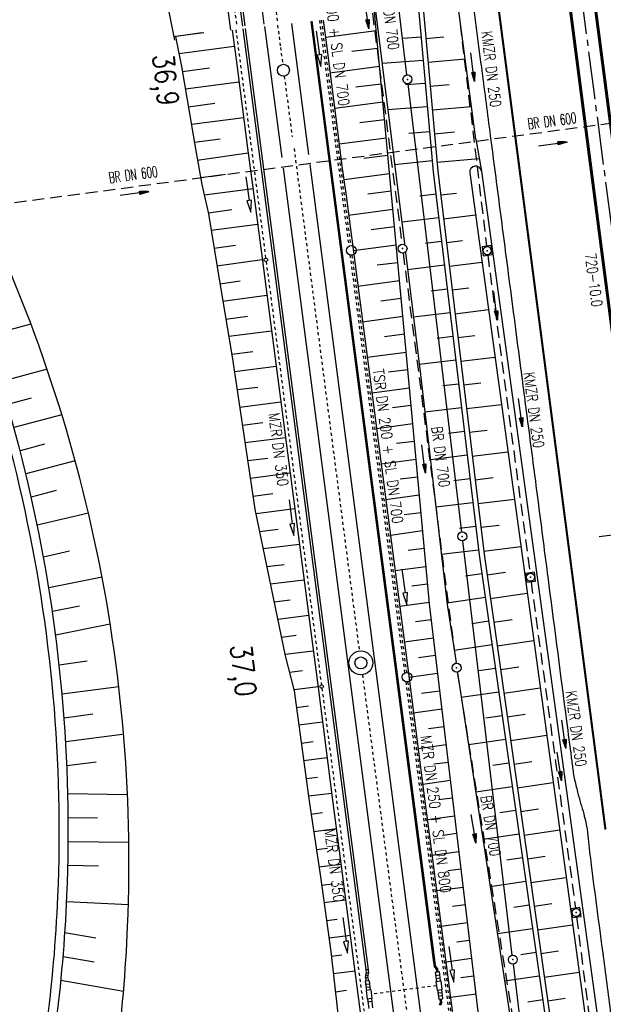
# Model space of a CAD drawing. Extents: x 446005 to 446745, y 447032 to 448234.
# Tile 115 of 127: x 446275 to 446372, y 447670 to 447835. Entities that reach past the tile are written whole.
import ezdxf
from ezdxf.enums import TextEntityAlignment as Align

# ---------------------------------------------------------------- set-up
doc = ezdxf.new("R2010")
doc.units = 0
doc.header["$LTSCALE"] = 2
doc.header["$MEASUREMENT"] = 0
for name, pattern in [('ACAD_ISO03W100', [0.5, 0.25, -0.25]), ('ACAD_ISO10W100W', [0.5, 0.25, -0.25]), ('ACHSE', [5.5, 4, -0.5, 0.5, -0.5]), ('AUSGEZOGEN', [0]), ('EINAUSFÄDELUNG', [3.5, 2.5, -1]), ('GESTRICH-X2', [1.5, 1, -0.5]), ('STRICHLINIEX2', [0.5, 0.25, -0.25])]:
    doc.linetypes.add(name, pattern=pattern)
doc.layers.get('0').update_dxf_attribs({"linetype": 'AUSGEZOGEN'})
for name, color, linetype in [('200-GRENZL-BAB', 7, 'AUSGEZOGEN'), ('200-GRENZP-BAB', 7, 'AUSGEZOGEN'), ('ACHSETOP', 250, 'ACHSE'), ('BOESCHG', 250, 'AUSGEZOGEN'), ('DB-Bahnachse', 7, 'CONTINUOUS'), ('DB-Boeschungen', 15, 'CONTINUOUS'), ('DB-Böschungen', 15, 'CONTINUOUS'), ('DB-Gleisachse', 7, 'CONTINUOUS'), ('DB-Kabelanlagen', 15, 'CONTINUOUS'), ('DB-Strasse', 15, 'CONTINUOUS'), ('DB-Tiefenentwässerung', 15, 'CONTINUOUS'), ('DURCHL', 200, 'GESTRICH-X2'), ('EINAUSF', 250, 'EINAUSFÄDELUNG'), ('FBRTOP', 250, 'AUSGEZOGEN'), ('KANAL', 7, 'GESTRICH-X2'), ('LAERMWAND', 1, 'AUSGEZOGEN'), ('MULDE', 250, 'AUSGEZOGEN'), ('Netzknoten_PKT-NR', 7, 'CONTINUOUS'), ('NZ', 250, 'AUSGEZOGEN'), ('PFEIL', 7, 'CONTINUOUS'), ('PFEILTOP', 200, 'AUSGEZOGEN'), ('SCHSYMBOL', 200, 'AUSGEZOGEN'), ('TEXTO', 4, 'CONTINUOUS')]:
    doc.layers.add(name, color=color, linetype=linetype)
doc.styles.add('ROMANS', font='romans.shx', dxfattribs={"width": 0.8})

# ---------------------------------------------------------------- blocks, each defined once
blk = doc.blocks.new('20')
blk.add_lwpolyline([(-0.75, -0.75), (0.75, -0.75), (0.75, 0.75), (-0.75, 0.75)], close=True)
blk.add_circle((0, 0), 0.676)
blk.add_point((0, 0))
blk = doc.blocks.new('GST')
at = {"color": 0}
blk.add_circle((0, 0), 0.75, dxfattribs=at)
blk.add_point((0, 0), dxfattribs=at)
blk = doc.blocks.new('10')
blk.add_blockref('GST', (0, 0))
blk = doc.blocks.new('PFEIL2')
at = {"color": 0}
for p, q in [((0.88, 0), (-2.4, -0.01)), ((0.88, -0.27), (0.88, 0.28)), ((0.88, 0.28), (2.43, 0.01)), ((0.91, 0.27), (0.88, 0.26)), ((0.97, 0.26), (0.88, 0.25)), ((1.02, 0.25), (0.88, 0.23)), ((1.07, 0.24), (0.88, 0.21)), ((1.13, 0.23), (0.88, 0.19)), ((1.18, 0.22), (0.88, 0.17)), ((1.24, 0.21), (0.88, 0.15)), ((1.29, 0.21), (0.88, 0.14)), ((1.34, 0.2), (0.88, 0.12)), ((1.4, 0.19), (0.88, 0.1)), ((1.45, 0.18), (0.88, 0.08)), ((1.51, 0.17), (0.88, 0.06)), ((1.56, 0.16), (0.88, 0.04)), ((1.61, 0.15), (0.88, 0.02)), ((1.67, 0.14), (0.88, 0.01)), ((1.72, 0.13), (0.88, -0.01)), ((1.78, 0.12), (0.88, -0.03)), ((1.83, 0.11), (0.88, -0.05)), ((1.88, 0.1), (0.88, -0.07)), ((1.94, 0.09), (0.88, -0.09)), ((2.05, 0.08), (0.88, -0.12)), ((1.99, 0.08), (0.88, -0.11)), ((2.1, 0.07), (0.88, -0.14)), ((2.15, 0.06), (0.88, -0.16)), ((2.21, 0.05), (0.88, -0.18)), ((2.26, 0.04), (0.88, -0.2)), ((2.32, 0.03), (0.88, -0.22)), ((2.37, 0.02), (0.88, -0.23)), ((2.42, 0.01), (0.88, -0.25)), ((2.43, 0.01), (0.88, -0.27))]:
    blk.add_line(p, q, dxfattribs=at)

msp = doc.modelspace()

# ---------------------------------------------------------------- linework, layer by layer
at = {"layer": '200-GRENZL-BAB', "flags": 128}
for points in [[(446339.58, 447825.86), (446333.64, 447875.53)], [(446348.74, 447749.38), (446339.76, 447824.37)], [(446357.21, 447678.57), (446348.92, 447747.89)], [(446360.68, 447649.65), (446357.39, 447677.08)]]:
    msp.add_lwpolyline(points, dxfattribs=at)
at = {"layer": 'ACHSETOP'}
msp.add_line((446358.62, 447917), (446377.98, 447768.26), dxfattribs=at)
at = {"layer": 'BOESCHG'}
for p, q in [((446341.94, 447832.16), (446338.9, 447831.94)), ((446342.76, 447831.96), (446345.78, 447832.23)), ((446342.29, 447828.26), (446335.42, 447827.77)), ((446343.12, 447827.97), (446349.34, 447828.54)), ((446342.64, 447824.44), (446339.34, 447824.21)), ((446343.48, 447823.99), (446346.67, 447824.28)), ((446342.99, 447820.54), (446336.38, 447819.99)), ((446343.84, 447820.01), (446350.39, 447820.6)), ((446343.37, 447816.34), (446339.9, 447816.07)), ((446344.2, 447816.02), (446347.56, 447816.33)), ((446343.81, 447811.48), (446337.52, 447810.82)), ((446344.63, 447811.26), (446351.62, 447811.89)), ((446341.71, 447805.65), (446344.42, 447805.97)), ((446345.25, 447805.77), (446347.88, 447806.09)), ((446338.7, 447801.26), (446344.89, 447802)), ((446345.72, 447801.8), (446351.06, 447802.44)), ((446342.68, 447797.71), (446345.37, 447798.03)), ((446346.2, 447797.83), (446348.9, 447798.15)), ((446339.69, 447793.32), (446345.85, 447794.06)), ((446346.68, 447793.86), (446352.14, 447794.51)), ((446343.65, 447789.76), (446346.33, 447790.09)), ((446347.16, 447789.88), (446349.92, 447790.22)), ((446340.67, 447785.38), (446346.81, 447786.12)), ((446347.63, 447785.91), (446353.23, 447786.59)), ((446344.62, 447781.82), (446347.28, 447782.14)), ((446348.11, 447781.94), (446350.94, 447782.28)), ((446348.59, 447777.97), (446354.31, 447778.66)), ((446341.65, 447777.44), (446347.76, 447778.17)), ((446345.58, 447773.88), (446348.24, 447774.2)), ((446349.07, 447774), (446351.96, 447774.35)), ((446342.58, 447769.49), (446348.72, 447770.23)), ((446349.55, 447770.03), (446355.4, 447770.73)), ((446346.52, 447765.94), (446349.19, 447766.26)), ((446350.02, 447766.06), (446352.98, 447766.41)), ((446343.5, 447761.54), (446349.67, 447762.29)), ((446350.5, 447762.08), (446356.48, 447762.8)), ((446347.45, 447757.99), (446350.15, 447758.32)), ((446350.98, 447758.11), (446354, 447758.48)), ((446344.42, 447753.6), (446350.63, 447754.34)), ((446351.46, 447754.14), (446357.57, 447754.88)), ((446351.93, 447750.17), (446355.02, 447750.54)), ((446348.39, 447750.05), (446351.1, 447750.37)), ((446345.33, 447745.65), (446351.58, 447746.4)), ((446352.41, 447746.2), (446358.65, 447746.95)), ((446349.37, 447742.03), (446352.13, 447742.42)), ((446352.96, 447742.24), (446356.07, 447742.68)), ((446353.53, 447738.28), (446359.72, 447739.16)), ((446346.27, 447737.55), (446352.7, 447738.46)), ((446350.46, 447734.1), (446353.26, 447734.5)), ((446354.09, 447734.32), (446357.18, 447734.76)), ((446354.66, 447730.36), (446360.8, 447731.23)), ((446347.47, 447729.64), (446353.82, 447730.54)), ((446351.63, 447726.19), (446354.39, 447726.58)), ((446355.22, 447726.4), (446358.28, 447726.83)), ((446348.68, 447721.73), (446354.95, 447722.62)), ((446355.79, 447722.44), (446361.89, 447723.31)), ((446352.8, 447718.27), (446355.52, 447718.66)), ((446356.35, 447718.48), (446359.39, 447718.91)), ((446349.88, 447713.82), (446356.08, 447714.7)), ((446356.92, 447714.52), (446362.97, 447715.38)), ((446357.48, 447710.56), (446360.5, 447710.99)), ((446353.97, 447710.36), (446356.65, 447710.74)), ((446351.09, 447705.91), (446357.21, 447706.78)), ((446358.05, 447706.6), (446364.06, 447707.46)), ((446355.13, 447702.45), (446357.78, 447702.82)), ((446358.61, 447702.64), (446361.61, 447703.07)), ((446359.18, 447698.68), (446365.14, 447699.53)), ((446352.3, 447698), (446358.34, 447698.86)), ((446356.3, 447694.53), (446358.91, 447694.9)), ((446359.74, 447694.72), (446362.71, 447695.14)), ((446360.31, 447690.76), (446366.23, 447691.6)), ((446353.51, 447690.09), (446359.47, 447690.94)), ((446357.47, 447686.62), (446360.04, 447686.98)), ((446360.87, 447686.8), (446363.82, 447687.22)), ((446354.72, 447682.18), (446360.6, 447683.02)), ((446361.43, 447682.84), (446367.31, 447683.68)), ((446358.64, 447678.7), (446361.17, 447679.06)), ((446362, 447678.88), (446364.93, 447679.3)), ((446355.93, 447674.28), (446361.73, 447675.1)), ((446362.56, 447674.92), (446368.4, 447675.75)), ((446359.81, 447670.79), (446362.3, 447671.14)), ((446363.13, 447670.96), (446366.04, 447671.37))]:
    msp.add_line(p, q, dxfattribs=at)
at = {"layer": 'BOESCHG', "flags": 128}
for points in [[(446324.89, 447930.07), (446331.04, 447906.88), (446339.26, 447850.56), (446341.33, 447838.88), (446343.97, 447809.65)], [(446358.88, 447618.86), (446351.55, 447668.71), (446343.33, 447737.39), (446339.85, 447775.33), (446333.6, 447842.44)]]:
    msp.add_lwpolyline(points, dxfattribs=at)
at = {"layer": 'BOESCHG'}
for points in [[(446324.89, 447930.07), (446332, 447907.16), (446341.23, 447850.86), (446342.12, 447838.98), (446344.77, 447809.74)], [(446333.6, 447842.44), (446339.15, 447797.61)], [(446351.11, 447815.13), (446351.11, 447815.13), (446352.08, 447809.74)], [(446343.97, 447809.65), (446351.69, 447745.54), (446363.99, 447659.26)], [(446344.77, 447809.74), (446352.48, 447745.65), (446364.78, 447659.38)], [(446339.33, 447796.15), (446341.86, 447775.76), (446346.3, 447737.26), (446347.79, 447727.54)], [(446348.05, 447725.8), (446356.76, 447668.85), (446358.45, 447657.77)]]:
    msp.add_lwpolyline(points, dxfattribs=at)
msp.add_lwpolyline([(446401.06, 447817.32, 0.014988), (446402.68, 447803.54, -0.00374), (446410.41, 447748.47, -0.000088), (446418.59, 447686.7, 0.00035), (446420.66, 447671.16, 0.00125), (446422.82, 447655.32, 0.000601)], format="xyb", dxfattribs=at)
at = {"layer": 'DB-Bahnachse', "linetype": 'ACAD_ISO10W100W'}
for points in [[(446316.91, 447842.33), (446317.9, 447834.77)], [(446317.93, 447834.19), (446318.42, 447830.47)], [(446318.42, 447830.47), (446318.79, 447827.63)], [(446319.05, 447825.64), (446320.37, 447815.52)], [(446320.69, 447813.56), (446331.61, 447729.46)], [(446332.13, 447725.5), (446344.75, 447629.32)]]:
    msp.add_lwpolyline(points, dxfattribs=at)
at = {"layer": 'DB-Bahnachse', "linetype": 'Continuous'}
for centre, radius in [((446318.92, 447826.64), 1), ((446331.87, 447727.48), 2), ((446331.87, 447727.48), 1)]:
    msp.add_circle(centre, radius, dxfattribs=at)
at = {"layer": 'DB-Boeschungen', "linetype": 'Continuous'}
for points in [[(446295.37, 447945.78), (446295.79, 447942.46), (446297.59, 447928.58), (446298.14, 447924.61), (446301, 447902.8), (446304.22, 447878.01), (446305.78, 447866.11), (446307.45, 447853.22), (446310.04, 447833.34)], [(446285.35, 447909.8), (446287.06, 447900.99), (446291.68, 447876.38), (446293.58, 447864.52), (446296.64, 447851.8), (446300.71, 447831.66)], [(446300.57, 447832.29), (446305.27, 447832.94)]]:
    msp.add_lwpolyline(points, dxfattribs=at)
at = {"layer": 'DB-Böschungen', "linetype": 'Continuous'}
for points in [[(446325.56, 447835.04), (446326.16, 447830.43), (446328.09, 447815.55), (446328.71, 447810.59), (446329.39, 447805.64), (446330.68, 447795.82)], [(446300.87, 447832.33), (446305.58, 447832.97)], [(446310.35, 447833.36), (446310.99, 447828.46), (446312.92, 447813.59), (446313.54, 447808.63), (446314.22, 447803.67), (446315.4, 447794.75), (446317.45, 447778.88), (446320.68, 447754.09), (446323.92, 447729.3), (446324.72, 447723.36), (446327.15, 447704.51), (446328.7, 447692.61), (446330.38, 447679.72), (446333.61, 447654.93)], [(446325.94, 447832.17), (446334.45, 447833.29)], [(446300.85, 447832.31), (446301.86, 447827.26), (446304.21, 447813.5)], [(446310.67, 447830.59), (446301.45, 447829.37)], [(446334.73, 447830.3), (446330.38, 447829.75)], [(446302.02, 447826.42), (446306.53, 447827.04)], [(446326.69, 447826.21), (446335.01, 447827.32)], [(446311.47, 447824.64), (446302.55, 447823.47)], [(446335.28, 447824.33), (446331.03, 447823.79)], [(446327.49, 447820.27), (446335.56, 447821.34)], [(446303.02, 447820.5), (446307.43, 447821.11)], [(446312.27, 447818.7), (446303.5, 447817.54)], [(446335.84, 447818.35), (446331.68, 447817.82)], [(446304.02, 447814.58), (446308.33, 447815.18)], [(446328.24, 447814.31), (446336.12, 447815.36)], [(446304.21, 447813.5), (446305.26, 447807.53), (446306.39, 447802.63), (446307.81, 447793.74), (446310.46, 447777.95), (446314.14, 447753.22), (446319.21, 447728.66), (446320.71, 447722.8), (446323.29, 447703.97), (446325.04, 447692.1), (446326.82, 447679.22), (446329.65, 447654.38), (446330.13, 447651.42), (446332.88, 447629.59), (446336.36, 447604.83), (446339.75, 447580.06), (446341.07, 447569.14), (446342.48, 447555.21), (446345.91, 447530.44), (446348.82, 447508.63), (446349.24, 447505.66), (446349.7, 447501.69), (446352.29, 447481.15)], [(446313.02, 447812.74), (446304.47, 447811.56)], [(446336.4, 447812.37), (446332.38, 447811.86)], [(446305.07, 447808.67), (446309.23, 447809.24)], [(446329.05, 447808.37), (446336.68, 447809.38)], [(446313.82, 447806.8), (446305.69, 447805.72)], [(446336.95, 447806.39), (446333.04, 447805.9)], [(446306.37, 447802.78), (446310.28, 447803.33)], [(446329.82, 447802.42), (446337.23, 447803.41)], [(446314.59, 447800.85), (446306.84, 447799.82)], [(446337.51, 447800.42), (446333.62, 447799.92)], [(446307.32, 447796.85), (446310.89, 447797.35)], [(446330.6, 447796.47), (446337.79, 447797.43)], [(446330.68, 447795.82), (446332.62, 447780.85), (446335.86, 447756.06), (446339.09, 447731.27), (446340.01, 447724.41)], [(446315.38, 447794.9), (446307.74, 447793.88)], [(446338.06, 447794.44), (446334.6, 447794)], [(446308.27, 447790.93), (446311.65, 447791.4)], [(446331.37, 447790.52), (446338.34, 447791.45)], [(446316.15, 447788.95), (446308.74, 447787.96)], [(446338.62, 447788.46), (446335.19, 447788.03)], [(446309.27, 447785.01), (446312.88, 447785.51)], [(446332.15, 447784.57), (446338.89, 447785.47)], [(446316.93, 447783), (446309.79, 447782.1)], [(446339.17, 447782.48), (446335.85, 447782.06)], [(446310.26, 447779.13), (446313.78, 447779.58)], [(446332.91, 447778.62), (446339.45, 447779.49)], [(446317.68, 447777.05), (446310.74, 447776.17)], [(446339.72, 447776.51), (446336.5, 447776.1)], [(446311.16, 447773.2), (446314.64, 447773.64)], [(446333.71, 447772.67), (446340.01, 447773.52)], [(446318.48, 447771.1), (446311.64, 447770.24)], [(446340.28, 447770.53), (446337.15, 447770.13)], [(446312.06, 447767.27), (446315.44, 447767.69)], [(446334.46, 447766.72), (446340.56, 447767.54)], [(446319.24, 447765.15), (446312.49, 447764.3)], [(446340.84, 447764.55), (446337.81, 447764.17)], [(446312.96, 447761.33), (446316.29, 447761.75)], [(446335.26, 447760.77), (446341.11, 447761.56)], [(446320.04, 447759.2), (446313.39, 447758.36)], [(446341.39, 447758.57), (446338.46, 447758.2)], [(446313.82, 447755.39), (446317.14, 447755.81)], [(446336.01, 447754.82), (446341.66, 447755.58)], [(446320.79, 447753.25), (446314.34, 447752.43)], [(446341.94, 447752.59), (446339.11, 447752.24)], [(446314.92, 447749.48), (446318.04, 447749.88)], [(446336.81, 447748.87), (446342.21, 447749.61)], [(446321.59, 447747.3), (446315.54, 447746.54)], [(446342.48, 447746.62), (446339.76, 447746.27)], [(446316.16, 447743.59), (446319.04, 447743.96)], [(446337.57, 447742.92), (446342.76, 447743.63)], [(446322.34, 447741.35), (446316.74, 447740.64)], [(446343.03, 447740.64), (446340.42, 447740.31)], [(446317.36, 447737.7), (446320.04, 447738.03)], [(446338.37, 447736.97), (446343.31, 447737.65)], [(446323.14, 447735.4), (446317.99, 447734.75)], [(446343.66, 447734.67), (446341.02, 447734.34)], [(446318.61, 447731.81), (446321.04, 447732.11)], [(446339.12, 447731.02), (446344.01, 447731.69)], [(446323.9, 447729.45), (446319.18, 447728.86)], [(446344.37, 447728.71), (446341.5, 447728.35)], [(446319.91, 447725.92), (446322.09, 447726.2)], [(446339.92, 447725.07), (446344.72, 447725.74)], [(446340.01, 447724.41), (446342.32, 447706.48), (446343.87, 447694.58), (446345.55, 447681.69), (446348.79, 447656.9), (446349.33, 447653.03)], [(446324.7, 447723.5), (446320.68, 447723)], [(446345.08, 447722.75), (446342.03, 447722.37)], [(446321.06, 447720.02), (446323.09, 447720.28)], [(446340.67, 447719.12), (446345.44, 447719.78)], [(446325.45, 447717.55), (446321.48, 447717.05)], [(446345.79, 447716.8), (446343.18, 447716.46)], [(446321.91, 447714.08), (446323.89, 447714.33)], [(446341.48, 447713.18), (446346.15, 447713.82)], [(446326.25, 447711.6), (446322.28, 447711.1)], [(446346.51, 447710.84), (446344.08, 447710.53)], [(446322.71, 447708.13), (446324.64, 447708.38)], [(446342.23, 447707.22), (446346.86, 447707.86)], [(446327, 447705.65), (446323.09, 447705.16)], [(446347.16, 447704.87), (446344.88, 447704.58)], [(446323.51, 447702.19), (446325.45, 447702.43)], [(446343.03, 447701.28), (446347.54, 447701.9)], [(446327.81, 447699.71), (446323.99, 447699.22)], [(446347.91, 447698.92), (446345.63, 447698.63)], [(446324.41, 447696.25), (446326.3, 447696.49)], [(446343.78, 447695.32), (446348.29, 447695.94)], [(446328.56, 447693.75), (446324.84, 447693.28)], [(446348.65, 447692.96), (446346.43, 447692.69)], [(446325.26, 447690.31), (446327.1, 447690.54)], [(446344.58, 447689.38), (446349, 447689.98)], [(446329.36, 447687.81), (446325.69, 447687.34)], [(446349.36, 447687.01), (446347.18, 447686.73)], [(446326.11, 447684.37), (446327.9, 447684.6)], [(446345.33, 447683.42), (446349.71, 447684.03)], [(446330.11, 447681.85), (446326.54, 447681.4)], [(446350.07, 447681.05), (446347.94, 447680.78)], [(446326.92, 447678.43), (446328.7, 447678.65)], [(446346.14, 447677.48), (446350.4, 447678.07)], [(446330.91, 447675.91), (446327.24, 447675.44)], [(446350.78, 447675.09), (446348.59, 447674.81)], [(446327.62, 447672.47), (446329.45, 447672.7)], [(446346.89, 447671.53), (446351.14, 447672.12)]]:
    msp.add_lwpolyline(points, dxfattribs=at)
at = {"layer": 'DB-Gleisachse', "linetype": 'Continuous'}
for p, q in [((446313.14, 447853.47), (446315.64, 447834.36)), ((446315.76, 447833.95), (446318.62, 447812.05)), ((446320.24, 447834.45), (446323.1, 447812.54)), ((446318.85, 447810.28), (446363.74, 447466.57)), ((446323.32, 447810.86), (446368.09, 447467.99))]:
    msp.add_line(p, q, dxfattribs=at)
at = {"layer": 'DB-Kabelanlagen', "linetype": 'Continuous'}
for p, q in [((446301.6, 447913.93), (446312.05, 447834)), ((446302, 447913.98), (446312.44, 447834.05)), ((446323.47, 447834.81), (446344.03, 447677.35)), ((446323.68, 447834.83), (446344.24, 447677.37)), ((446312.13, 447833.55), (446332.69, 447676.1)), ((446312.53, 447833.6), (446333.09, 447676.15)), ((446344.03, 447677.35), (446344.23, 447677.37)), ((446344.03, 447677.35), (446344.11, 447676.74)), ((446344.11, 447676.74), (446344.31, 447676.83)), ((446344.46, 447676.27), (446344.11, 447676.74)), ((446344.23, 447677.37), (446344.31, 447676.83)), ((446344.47, 447676.61), (446344.3, 447676.49)), ((446344.67, 447676.36), (446344.31, 447676.83)), ((446344.67, 447676.36), (446344.46, 447676.27)), ((446344.67, 447676.36), (446344.74, 447675.8)), ((446332.66, 447674.78), (446332.76, 447675.55)), ((446332.66, 447674.78), (446332.73, 447674.23)), ((446333.06, 447674.78), (446332.66, 447674.78)), ((446333.09, 447676.15), (446332.69, 447676.1)), ((446332.69, 447676.1), (446332.76, 447675.55)), ((446333.11, 447675.14), (446332.71, 447675.19)), ((446333.17, 447675.55), (446332.76, 447675.55)), ((446333.06, 447674.78), (446333.17, 447675.55)), ((446333.06, 447674.78), (446333.13, 447674.28)), ((446333.09, 447676.15), (446333.17, 447675.55)), ((446344.31, 447675.75), (446344.96, 447675.83)), ((446344.31, 447675.75), (446344.52, 447674.2)), ((446344.39, 447675.19), (446345.03, 447675.27)), ((446344.45, 447674.69), (446345.09, 447674.78)), ((446344.46, 447676.27), (446344.53, 447675.77)), ((446344.96, 447675.83), (446345.16, 447674.28)), ((446333.25, 447674.3), (446332.61, 447674.22)), ((446332.61, 447674.22), (446332.81, 447672.67)), ((446333.33, 447673.74), (446332.68, 447673.66)), ((446333.39, 447673.25), (446332.75, 447673.16)), ((446333.25, 447674.3), (446333.45, 447672.75)), ((446344.44, 447674.19), (446345.23, 447674.29)), ((446344.44, 447674.19), (446344.63, 447672.75)), ((446345.23, 447674.29), (446345.42, 447672.85)), ((446333.53, 447672.76), (446332.74, 447672.66)), ((446332.74, 447672.66), (446332.92, 447671.22)), ((446333.53, 447672.76), (446333.72, 447671.33)), ((446344.63, 447672.75), (446345.42, 447672.85)), ((446344.7, 447672.76), (446344.91, 447671.21)), ((446344.77, 447672.26), (446345.41, 447672.35)), ((446344.83, 447671.77), (446345.48, 447671.85)), ((446345.35, 447672.84), (446345.55, 447671.3)), ((446333.72, 447671.33), (446332.92, 447671.22)), ((446333, 447671.23), (446333.2, 447669.68)), ((446333.71, 447670.82), (446333.06, 447670.74)), ((446333.64, 447671.32), (446333.84, 447669.77)), ((446344.91, 447671.21), (446345.55, 447671.3)), ((446345.19, 447670.74), (446344.96, 447670.2)), ((446345.28, 447670.42), (446345.09, 447670.5)), ((446345.19, 447670.74), (446345.12, 447671.24)), ((446345.4, 447670.71), (446345.18, 447670.17)), ((446345.19, 447670.74), (446345.4, 447670.71)), ((446345.4, 447670.71), (446345.33, 447671.27))]:
    msp.add_line(p, q, dxfattribs=at)
at = {"layer": 'DB-Kabelanlagen', "linetype": 'STRICHLINIEX2'}
msp.add_line((446344.53, 447673.47), (446333.61, 447672.04), dxfattribs=at)
at = {"layer": 'DB-Strasse', "linetype": 'Continuous'}
for p, q in [((446276.65, 447784.17), (446269.11, 447782.14)), ((446279.36, 447776.62), (446271.58, 447774.53)), ((446276.68, 447771.76), (446272.73, 447770.69)), ((446281.83, 447769), (446273.82, 447766.84)), ((446278.91, 447764.07), (446274.85, 447762.98)), ((446284.05, 447761.31), (446275.81, 447759.1)), ((446280.9, 447756.32), (446276.72, 447755.2)), ((446286.28, 447752.55), (446277.72, 447750.53)), ((446283.11, 447746.2), (446278.76, 447745.17)), ((446288.56, 447741.83), (446279.64, 447740.05)), ((446284.76, 447737), (446280.25, 447736.09)), ((446289.93, 447733.95), (446280.79, 447732.12)), ((446286.06, 447727.77), (446281.39, 447727.12)), ((446291.36, 447723.5), (446281.88, 447722.24)), ((446287, 447718.89), (446282.2, 447718.25)), ((446291.93, 447715.51), (446282.47, 447714.25)), ((446287.57, 447710.89), (446282.67, 447710.24)), ((446292.8, 447705.42), (446282.83, 447705.57)), ((446287.82, 447701.49), (446282.9, 447701.57)), ((446293.03, 447697.42), (446282.9, 447697.57)), ((446287.95, 447693.49), (446282.84, 447693.57)), ((446292.96, 447686.98), (446282.63, 447687.48)), ((446287.52, 447681.43), (446282.34, 447682.32)), ((446287.25, 447677.42), (446282.04, 447678.32)), ((446292.14, 447672.51), (446281.68, 447674.32))]:
    msp.add_line(p, q, dxfattribs=at)
for centre, radius, start, end in [((446027.41, 447699.31), 255.5, 357.5946, 27.8017), ((446027.41, 447699.31), 254, 357.5358, 27.8017), ((446037.56, 447694.09), 255.5, 357.5946, 27.8017), ((446027.41, 447699.31), 254, 347.5793, 357.5358), ((446027.41, 447699.31), 255.5, 347.5793, 357.5946), ((446037.56, 447694.09), 255.5, 347.5793, 357.5946)]:
    msp.add_arc(centre, radius, start, end, dxfattribs=at)
at = {"layer": 'DB-Tiefenentwässerung', "linetype": 'ACAD_ISO03W100'}
for p, q in [((446306.96, 447865.58), (446311.11, 447833.88)), ((446324.92, 447834.96), (446329.85, 447797.19)), ((446310.95, 447833.42), (446315.94, 447795.22)), ((446330.04, 447795.74), (446339.18, 447725.78)), ((446316.02, 447794.63), (446325.26, 447723.82)), ((446339.37, 447724.33), (446348.5, 447654.4)), ((446325.34, 447723.23), (446334.56, 447652.62))]:
    msp.add_line(p, q, dxfattribs=at)
at = {"layer": 'DB-Tiefenentwässerung', "linetype": 'STRICHLINIEX2'}
for p, q in [((446325.24, 447835), (446330.16, 447797.3)), ((446330.37, 447795.71), (446339.49, 447725.89)), ((446339.7, 447724.31), (446348.82, 447654.51))]:
    msp.add_line(p, q, dxfattribs=at)
at = {"layer": 'DB-Tiefenentwässerung', "linetype": 'Continuous'}
for points in [[(446324.4, 447833.2), (446324.93, 447829.24), (446324.53, 447829.18), (446325.19, 447827.26), (446325.32, 447829.29), (446324.93, 447829.24)], [(446312.64, 447808.83), (446313.17, 447804.87), (446312.78, 447804.81), (446313.44, 447802.89), (446313.57, 447804.92), (446313.17, 447804.87)], [(446319.86, 447754.74), (446320.39, 447750.77), (446320, 447750.72), (446320.66, 447748.79), (446320.79, 447750.83), (446320.39, 447750.77)], [(446338.75, 447743.17), (446339.28, 447739.2), (446338.88, 447739.15), (446339.55, 447737.22), (446339.68, 447739.25), (446339.28, 447739.2)], [(446328.85, 447684.86), (446329.39, 447680.9), (446328.99, 447680.84), (446329.65, 447678.92), (446329.78, 447680.95), (446329.39, 447680.9)], [(446346.6, 447680.02), (446347.14, 447676.06), (446346.74, 447676), (446347.4, 447674.07), (446347.53, 447676.11), (446347.14, 447676.06)]]:
    msp.add_lwpolyline(points, dxfattribs=at)
for centre, radius in [((446330.27, 447796.5), 0.8), ((446315.98, 447794.92), 0.3), ((446339.59, 447725.1), 0.8), ((446325.3, 447723.53), 0.3)]:
    msp.add_circle(centre, radius, dxfattribs=at)
at = {"layer": 'DURCHL'}
msp.add_line((446211.47, 447796.19), (446401.34, 447821.47), dxfattribs=at)
at = {"layer": 'EINAUSF', "const_width": 0.35, "flags": 128}
msp.add_lwpolyline([(446343.06, 447928.09), (446344.74, 447915.19), (446364.1, 447766.45), (446372.8, 447699.6)], dxfattribs=at)
at = {"layer": 'FBRTOP'}
msp.add_lwpolyline([(446350.18, 447841.17, -0.000213), (446352.03, 447827.13, -0.000279), (446353.43, 447816.42, -0.000257), (446355.04, 447804.09, 0.000283), (446356.64, 447791.76, 0.000242), (446358.6, 447776.82, -0.000373), (446359.86, 447767.13, -0.000095), (446361.47, 447754.78, 0.000045), (446363.07, 447742.43, 0.000027), (446363.33, 447740.45, 0.000002), (446366.28, 447717.76, 0.000326), (446367.08, 447711.58, 0.000911), (446367.38, 447709.37, 0.019219), (446367.58, 447708.2, 0.009578), (446368.13, 447705.87, 0.013793), (446368.65, 447704.03, -0.014095), (446369.17, 447702.22, -0.006356), (446369.52, 447700.74, -0.015729), (446369.64, 447700.14, -0.015116), (446369.9, 447698.12, 0.00689), (446370.41, 447693.68, 0.001843), (446372.34, 447678.98, -0.00263), (446373.67, 447668.68, -0.000819)], format="xyb", dxfattribs=at)
at = {"layer": 'FBRTOP', "const_width": 0.5}
msp.add_lwpolyline([(446348.62, 448102.32, -0.000001), (446349.92, 448092.35, 0.000004), (446356.37, 448042.76), (446372.5, 447918.81), (446391.87, 447770.06), (446411.23, 447621.32), (446414.76, 447594.19, -0.000002)], format="xyb", dxfattribs=at)
at = {"layer": 'FBRTOP', "const_width": 0.5, "flags": 128}
for points in [[(446358.17, 447936.78, 0.000131), (446359.91, 447923.07, 0.000488), (446360.39, 447919.4, 0.000002), (446366.51, 447872.11, 0.000234), (446366.57, 447871.63, 0.000445), (446369.86, 447846.55, -0.000506), (446372.76, 447824.47, -0.00036), (446375.95, 447799.84, 0.000383), (446378.95, 447776.7, 0.000085), (446378.99, 447776.39, 0.000001), (446385.35, 447727.63, 0.000186), (446385.9, 447723.5, 0.000052), (446387.84, 447708.71)], [(446353.94, 447936.17, 0.000064), (446357.64, 447907.73, 0.000136), (446359.4, 447894.29), (446365.54, 447847.44, -0.000266), (446368.64, 447823.59, 0.000191), (446371.74, 447799.73), (446378.06, 447751.26, -0.000076), (446379.85, 447737.47, -0.000036), (446383.66, 447708.18)]]:
    msp.add_lwpolyline(points, format="xyb", dxfattribs=at)
at = {"layer": 'KANAL'}
for p, q in [((446329.62, 447868.91), (446338.75, 447797.56)), ((446346.69, 447849.28), (446352.91, 447797.19)), ((446211.47, 447796.19), (446401.34, 447821.47)), ((446338.94, 447796.06), (446347.78, 447727.41)), ((446353.09, 447795.72), (446360.16, 447742.56)), ((446360.34, 447741.06), (446367.78, 447686.47)), ((446348, 447725.94), (446358.94, 447657.53)), ((446367.97, 447684.97), (446374.81, 447630.5))]:
    msp.add_line(p, q, dxfattribs=at)
at = {"layer": 'LAERMWAND'}
for points in [[(446254.58, 447970.34, -0.000001), (446246.41, 447966.17, -0.000041)], [(446351.11, 447815.13), (446347.88, 447839.55), (446346.6, 447849.2, 0.005278)]]:
    msp.add_lwpolyline(points, format="xyb", dxfattribs=at)
at = {"layer": 'MULDE'}
for points in [[(446350.09, 447809.47), (446370.97, 447656.98)], [(446352.08, 447809.74), (446372.95, 447657.22), (446375.91, 447629.88), (446382.75, 447572.86), (446389.85, 447523.96), (446395.22, 447481.64), (446395.83, 447477.03)]]:
    msp.add_lwpolyline(points, dxfattribs=at)
msp.add_arc((446351.09, 447809.6), 1, 7.7951, 187.7951, dxfattribs=at)
at = {"layer": 'NZ'}
msp.add_line((446371.73, 447748.61), (446416.74, 447754.44), dxfattribs=at)

# ---------------------------------------------------------------- block references
at = {"layer": '200-GRENZP-BAB', "rotation": 277.4472801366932}
for p in [(446339.67, 447825.12), (446348.83, 447748.64), (446357.3, 447677.83)]:
    msp.add_blockref('GST', p, dxfattribs=at)
at = {"layer": 'PFEIL'}
for p, rotation in [((446332.86, 447835.96), 277.2911999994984), ((446350.58, 447827.17), 276.8256999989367), ((446363.99, 447814.29), 7.577399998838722), ((446293.98, 447805.99), 7.57739999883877), ((446358.56, 447769.36), 277.5618000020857), ((446342.37, 447761.61), 277.3504999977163), ((446365.81, 447715.54), 277.7476000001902), ((446350.73, 447699.74), 279.086399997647)]:
    msp.add_blockref('PFEIL2', p, dxfattribs=dict(at, rotation=rotation))
at = {"layer": 'PFEILTOP'}
for p, rotation in [((446363.99, 447814.29), 7.577399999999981), ((446293.98, 447805.99), 7.577400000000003), ((446354.41, 447787.22), 276.848965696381), ((446365.09, 447710.17), 278.2627868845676)]:
    msp.add_blockref('PFEIL2', p, dxfattribs=dict(at, rotation=rotation))
at = {"layer": 'SCHSYMBOL', "rotation": 277.4164}
for name, p in [('10', (446338.84, 447796.81)), ('20', (446353, 447796.45)), ('20', (446360.26, 447741.82)), ('10', (446347.89, 447726.67)), ('20', (446367.89, 447685.71))]:
    msp.add_blockref(name, p, dxfattribs=at)

# ---------------------------------------------------------------- texts
at = {"layer": 'DB-Bahnachse', "linetype": 'Continuous', "style": 'ROMANS', "width": 0.8337}
for s, p in [('36,9', (446297.01, 447829.17)), ('37,0', (446310.01, 447730.39))]:
    msp.add_text(s, height=3.5, rotation=276.3016, dxfattribs=at).set_placement(p)
at = {"layer": 'DB-Tiefenentwässerung', "linetype": 'Continuous', "style": 'ROMANS', "width": 0.8}
for s, p in [('TSR DN 200 + SL DN 700', (446324.91, 447846.41)), ('TSR DN 200 + SL DN 700', (446333.88, 447776.54)), ('MZR DN 350', (446316.42, 447769.2)), ('MZR DN 250 + SL DN 800', (446341.85, 447715.23)), ('MZR DN 350', (446325.77, 447699.62))]:
    msp.add_text(s, height=1.8, rotation=277.3, dxfattribs=at).set_placement(p)
at = {"layer": 'DURCHL', "style": 'ROMANS', "width": 0.6}
for p in [(446363.98, 447817.28), (446293.89, 447808.29)]:
    msp.add_text('BR DN 600', height=1.8, rotation=7.5774, dxfattribs=at).set_placement(p, align=Align.CENTER)
at = {"layer": 'Netzknoten_PKT-NR', "style": 'ROMANS', "width": 0.75}
msp.add_text('720-10.0', height=1.8, rotation=277.417, dxfattribs=at).set_placement((446370.54, 447786.97), align=Align.RIGHT)
at = {"layer": 'TEXTO', "style": 'ROMANS', "width": 0.75}
for s, rotation, p in [('BR DN 700', 277.2912, (446335.86, 447835.04)), ('KMZR DN 250', 276.8257, (446352.81, 447826.73)), ('KMZR DN 250', 277.5618, (446359.93, 447769.69)), ('BR DN 700', 277.3505, (446344.34, 447761.87)), ('KMZR DN 250', 277.7476, (446367.01, 447716.37)), ('BR DN 700', 279.0864, (446352.71, 447700.07))]:
    msp.add_text(s, height=1.8, rotation=rotation, dxfattribs=at).set_placement(p, align=Align.CENTER)

doc.saveas('drawing.dxf')
